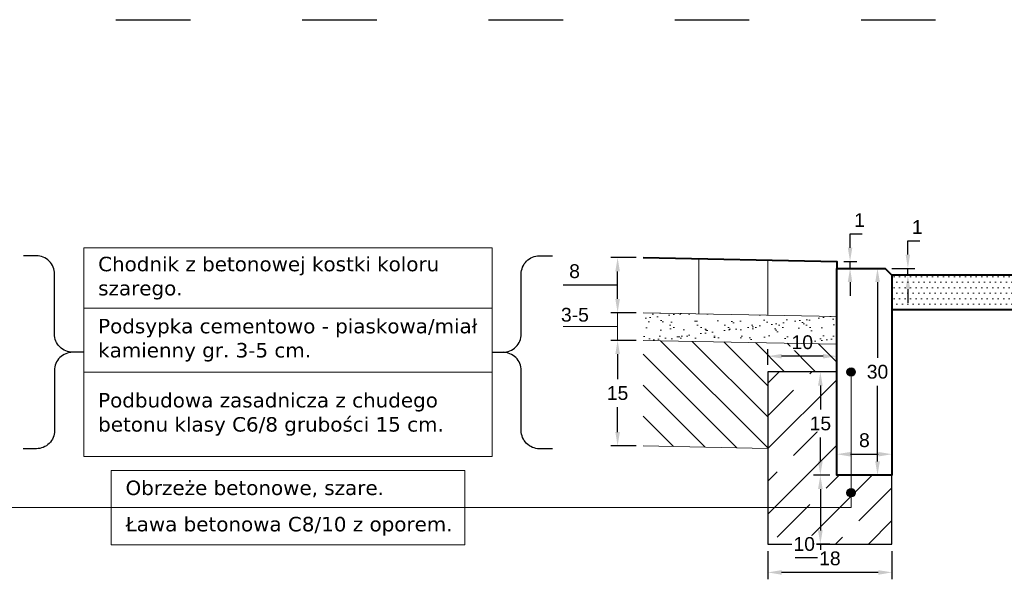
# Model space of a CAD drawing. Header units: millimetres. Extents: x 2422 to 2697, y 999 to 1037.
# Tile 3 of 48: x 2660.093 to 2661.52, y 999.501 to 1000.313. Entities that reach past the tile are written whole.
import ezdxf

# ---------------------------------------------------------------- set-up
doc = ezdxf.new("R2010")
doc.units = ezdxf.units.MM
doc.linetypes.add('ACAD_ISO03W100', pattern=[30, 12, -18])
for name, color, linetype, lineweight in [('_JB_Chodnik', 52, 'Continuous', 9), ('_JB_Opisowe', 7, 'Continuous', 0), ('_PN-konstrukcja_linie', 7, 'Continuous', 18), ('_PN-konstrukcja_wypełnienie', 7, 'Continuous', 0), ('_PN-kostka_szara', 251, 'Continuous', 13), ('_PN-kraweznik', 7, 'Continuous', 40), ('_PN-nawierzchnia_kostka_szara', 251, 'Continuous', 40), ('_PN-podsypka_wypełnienie', 7, 'Continuous', 9), ('_PN-zieleń_nawierzchnia', 76, 'Continuous', 40), ('_PN-zieleń_wypełnienie', 76, 'Continuous', 20), ('_PN-ława-wypełnienie', 7, 'Continuous', 0), ('_SZK-wymiary_0.2', 7, 'Continuous', 15)]:
    doc.layers.add(name, color=color, linetype=linetype, lineweight=lineweight)
doc.layers.add('_PN-ława', color=7, linetype='Continuous')
doc.layers.add('_SZK-opis_0.2', color=7, linetype='Continuous')
doc.layers.add('TEMP', color=80, linetype='Continuous', plot=False)
doc.styles.add('kuba', font='verdana.ttf', dxfattribs={"height": 0.1})
doc.styles.add('standard szczeg', font='arial.ttf', dxfattribs={"height": 0.02})
doc.dimstyles.new('p normalny szczeg.', dxfattribs={"dimtxt": 0.02, "dimasz": 0.02, "dimexe": 0.01, "dimexo": 0.01, "dimgap": 0.01, "dimtad": 1, "dimtih": 1, "dimtoh": 1, "dimdec": 0, "dimlfac": 100, "dimzin": 1, "dimtxsty": 'standard szczeg', "dimcen": 2.5, "dimazin": 0, "dimtfac": 1, "dimtdec": 0, "dimtmove": 0, "dimatfit": 3, "dimfxl": 1, "dimarcsym": 0})

# ---------------------------------------------------------------- blocks, each defined once
blk = doc.blocks.new('*D268')
at = {"layer": '_SZK-wymiary_0.2', "color": 0, "lineweight": -2, "transparency": 16777216}
for p, q in [((2660.9865, 999.8478), (2660.9495, 999.8478)), ((2660.9595, 999.8278), (2660.9595, 999.7915)), ((2660.9595, 999.7148), (2660.9595, 999.7511)), ((2660.9865, 999.6948), (2660.9495, 999.6948))]:
    blk.add_line(p, q, dxfattribs=at)
at = {"layer": '_SZK-wymiary_0.2', "color": 0, "transparency": 16777216}
for points in [[(2660.9562, 999.8278), (2660.9628, 999.8278), (2660.9595, 999.8478)], [(2660.9562, 999.7148), (2660.9628, 999.7148), (2660.9595, 999.6948)]]:
    blk.add_solid(points, dxfattribs=at)
at = {"layer": 'Defpoints', "color": 0, "transparency": 16777216}
for p in [(2660.9965, 999.8478), (2660.9595, 999.6948), (2660.9965, 999.6948)]:
    blk.add_point(p, dxfattribs=at)
at = {"layer": '_SZK-wymiary_0.2', "color": 0, "transparency": 16777216, "insert": (2660.9595, 999.7713), "char_height": 0.02, "attachment_point": 5, "style": 'standard szczeg'}
blk.add_mtext('15', dxfattribs=at)
blk = doc.blocks.new('*D263')
at = {"layer": '_SZK-wymiary_0.2', "color": 0, "lineweight": -2, "ltscale": 0.09, "transparency": 16777216}
for p, q in [((2660.9865, 999.9678), (2660.9495, 999.9678)), ((2660.9595, 999.9078), (2660.9595, 999.9478)), ((2660.9137, 999.9278), (2660.8805, 999.9278)), ((2660.9595, 999.9278), (2660.9137, 999.9278)), ((2660.9865, 999.8878), (2660.9495, 999.8878))]:
    blk.add_line(p, q, dxfattribs=at)
at = {"layer": '_SZK-wymiary_0.2', "color": 0, "ltscale": 0.09, "transparency": 16777216}
for points in [[(2660.9562, 999.9478), (2660.9628, 999.9478), (2660.9595, 999.9678)], [(2660.9562, 999.9078), (2660.9628, 999.9078), (2660.9595, 999.8878)]]:
    blk.add_solid(points, dxfattribs=at)
at = {"layer": 'Defpoints', "color": 0, "ltscale": 0.09, "transparency": 16777216}
for p in [(2660.9595, 999.9678), (2660.9965, 999.9678), (2660.9965, 999.8878)]:
    blk.add_point(p, dxfattribs=at)
at = {"layer": '_SZK-wymiary_0.2', "color": 0, "ltscale": 0.09, "transparency": 16777216, "insert": (2660.8971, 999.948), "char_height": 0.02, "attachment_point": 5, "style": 'standard szczeg', "bg_fill": 3, "box_fill_scale": 1.1, "bg_fill_color": 256, "bg_fill_true_color": 13158600, "bg_fill_transparency": 0}
blk.add_mtext('8', dxfattribs=at)
blk = doc.blocks.new('*D264')
at = {"layer": '_SZK-wymiary_0.2', "color": 0, "lineweight": -2, "transparency": 16777216}
for p, q in [((2661.2964, 999.9822), (2661.2964, 1000.0022)), ((2661.2964, 1000.0022), (2661.3138, 1000.0022)), ((2661.2872, 999.9522), (2661.3064, 999.9522)), ((2661.2874, 999.9622), (2661.3064, 999.9622)), ((2661.2964, 999.9522), (2661.2964, 999.9622)), ((2661.2964, 999.9322), (2661.2964, 999.9122))]:
    blk.add_line(p, q, dxfattribs=at)
at = {"layer": '_SZK-wymiary_0.2', "color": 0, "transparency": 16777216}
for points in [[(2661.2931, 999.9822), (2661.2997, 999.9822), (2661.2964, 999.9622)], [(2661.2931, 999.9322), (2661.2997, 999.9322), (2661.2964, 999.9522)]]:
    blk.add_solid(points, dxfattribs=at)
at = {"layer": 'Defpoints', "color": 0, "transparency": 16777216}
for p in [(2661.2772, 999.9522), (2661.2774, 999.9622), (2661.2964, 999.9622)]:
    blk.add_point(p, dxfattribs=at)
at = {"layer": '_SZK-wymiary_0.2', "color": 0, "transparency": 16777216, "insert": (2661.3101, 1000.0222), "char_height": 0.02, "attachment_point": 5, "style": 'standard szczeg', "bg_fill": 3, "box_fill_scale": 1.1, "bg_fill_color": 256, "bg_fill_true_color": 13158600, "bg_fill_transparency": 0}
blk.add_mtext('1', dxfattribs=at)
blk = doc.blocks.new('*D269')
at = {"layer": '_SZK-wymiary_0.2', "color": 0, "lineweight": -2, "transparency": 16777216}
for p, q in [((2661.1772, 999.8122), (2661.1772, 999.8348)), ((2661.2572, 999.8248), (2661.1972, 999.8248)), ((2661.2772, 999.8122), (2661.2772, 999.8348))]:
    blk.add_line(p, q, dxfattribs=at)
at = {"layer": '_SZK-wymiary_0.2', "color": 0, "transparency": 16777216}
for points in [[(2661.1972, 999.8281), (2661.1972, 999.8215), (2661.1772, 999.8248)], [(2661.2572, 999.8281), (2661.2572, 999.8215), (2661.2772, 999.8248)]]:
    blk.add_solid(points, dxfattribs=at)
at = {"layer": 'Defpoints', "color": 0, "transparency": 16777216}
for p in [(2661.1772, 999.8248), (2661.1772, 999.8022), (2661.2772, 999.8022)]:
    blk.add_point(p, dxfattribs=at)
at = {"layer": '_SZK-wymiary_0.2', "color": 0, "transparency": 16777216, "insert": (2661.2272, 999.845), "char_height": 0.02, "attachment_point": 5, "style": 'standard szczeg', "bg_fill": 3, "box_fill_scale": 1.1, "bg_fill_color": 256, "bg_fill_true_color": 13158600, "bg_fill_transparency": 0}
blk.add_mtext('10', dxfattribs=at)
blk = doc.blocks.new('*D270')
at = {"layer": '_SZK-wymiary_0.2', "color": 0, "lineweight": -2, "transparency": 16777216}
for p, q in [((2661.2672, 999.8022), (2661.2434, 999.8022)), ((2661.2534, 999.7822), (2661.2534, 999.7474)), ((2661.2534, 999.6722), (2661.2534, 999.707)), ((2661.2672, 999.6522), (2661.2434, 999.6522))]:
    blk.add_line(p, q, dxfattribs=at)
at = {"layer": '_SZK-wymiary_0.2', "color": 0, "transparency": 16777216}
for points in [[(2661.25, 999.7822), (2661.2567, 999.7822), (2661.2534, 999.8022)], [(2661.25, 999.6722), (2661.2567, 999.6722), (2661.2534, 999.6522)]]:
    blk.add_solid(points, dxfattribs=at)
at = {"layer": 'Defpoints', "color": 0, "transparency": 16777216}
for p in [(2661.2772, 999.8022), (2661.2534, 999.6522), (2661.2772, 999.6522)]:
    blk.add_point(p, dxfattribs=at)
at = {"layer": '_SZK-wymiary_0.2', "color": 0, "transparency": 16777216, "insert": (2661.2534, 999.7272), "char_height": 0.02, "attachment_point": 5, "style": 'standard szczeg', "bg_fill": 3, "box_fill_scale": 1.1, "bg_fill_color": 256, "bg_fill_true_color": 13158600, "bg_fill_transparency": 0}
blk.add_mtext('15', dxfattribs=at)
blk = doc.blocks.new('*D271')
at = {"layer": '_SZK-wymiary_0.2', "color": 0, "lineweight": -2, "transparency": 16777216}
for p, q in [((2661.2672, 999.6522), (2661.2434, 999.6522)), ((2661.2534, 999.6322), (2661.2534, 999.5722)), ((2661.2672, 999.5522), (2661.2434, 999.5522)), ((2661.2534, 999.5522), (2661.2534, 999.5322)), ((2661.2534, 999.5322), (2661.2167, 999.5322))]:
    blk.add_line(p, q, dxfattribs=at)
at = {"layer": '_SZK-wymiary_0.2', "color": 0, "transparency": 16777216}
for points in [[(2661.25, 999.6322), (2661.2567, 999.6322), (2661.2534, 999.6522)], [(2661.25, 999.5722), (2661.2567, 999.5722), (2661.2534, 999.5522)]]:
    blk.add_solid(points, dxfattribs=at)
at = {"layer": 'Defpoints', "color": 0, "transparency": 16777216}
for p in [(2661.2772, 999.6522), (2661.2534, 999.5522), (2661.2772, 999.5522)]:
    blk.add_point(p, dxfattribs=at)
at = {"layer": '_SZK-wymiary_0.2', "color": 0, "transparency": 16777216, "insert": (2661.23, 999.5524), "char_height": 0.02, "attachment_point": 5, "style": 'standard szczeg', "bg_fill": 3, "box_fill_scale": 1.1, "bg_fill_color": 256, "bg_fill_true_color": 13158600, "bg_fill_transparency": 0}
blk.add_mtext('10', dxfattribs=at)
blk = doc.blocks.new('*D272')
at = {"layer": '_SZK-wymiary_0.2', "color": 0, "lineweight": -2, "transparency": 16777216}
for p, q in [((2661.2772, 999.6622), (2661.2772, 999.6927)), ((2661.2972, 999.6827), (2661.3372, 999.6827)), ((2661.3572, 999.6622), (2661.3572, 999.6927))]:
    blk.add_line(p, q, dxfattribs=at)
at = {"layer": '_SZK-wymiary_0.2', "color": 0, "transparency": 16777216}
for points in [[(2661.2972, 999.686), (2661.2972, 999.6793), (2661.2772, 999.6827)], [(2661.3372, 999.686), (2661.3372, 999.6793), (2661.3572, 999.6827)]]:
    blk.add_solid(points, dxfattribs=at)
at = {"layer": 'Defpoints', "color": 0, "transparency": 16777216}
for p in [(2661.3572, 999.6827), (2661.2772, 999.6522), (2661.3572, 999.6522)]:
    blk.add_point(p, dxfattribs=at)
at = {"layer": '_SZK-wymiary_0.2', "color": 0, "transparency": 16777216, "insert": (2661.3172, 999.7029), "char_height": 0.02, "attachment_point": 5, "style": 'standard szczeg', "bg_fill": 3, "box_fill_scale": 1.1, "bg_fill_color": 256, "bg_fill_true_color": 13158600, "bg_fill_transparency": 0}
blk.add_mtext('8', dxfattribs=at)
blk = doc.blocks.new('*D273')
at = {"layer": '_SZK-wymiary_0.2', "color": 0, "lineweight": -2, "transparency": 16777216}
for p, q in [((2661.1772, 999.5422), (2661.1772, 999.5013)), ((2661.3572, 999.5422), (2661.3572, 999.5013)), ((2661.3372, 999.5113), (2661.1972, 999.5113))]:
    blk.add_line(p, q, dxfattribs=at)
at = {"layer": '_SZK-wymiary_0.2', "color": 0, "transparency": 16777216}
for points in [[(2661.1972, 999.5146), (2661.1972, 999.5079), (2661.1772, 999.5113)], [(2661.3372, 999.5146), (2661.3372, 999.5079), (2661.3572, 999.5113)]]:
    blk.add_solid(points, dxfattribs=at)
at = {"layer": 'Defpoints', "color": 0, "transparency": 16777216}
for p in [(2661.1772, 999.5522), (2661.3572, 999.5522), (2661.1772, 999.5113)]:
    blk.add_point(p, dxfattribs=at)
at = {"layer": '_SZK-wymiary_0.2', "color": 0, "transparency": 16777216, "insert": (2661.2672, 999.5315), "char_height": 0.02, "attachment_point": 5, "style": 'standard szczeg', "bg_fill": 3, "box_fill_scale": 1.1, "bg_fill_color": 256, "bg_fill_true_color": 13158600, "bg_fill_transparency": 0}
blk.add_mtext('18', dxfattribs=at)
blk = doc.blocks.new('*D274')
at = {"layer": '_SZK-wymiary_0.2', "color": 0, "lineweight": -2, "transparency": 16777216}
for p, q in [((2661.3272, 999.9522), (2661.3462, 999.9522)), ((2661.3362, 999.9322), (2661.3362, 999.8224)), ((2661.3362, 999.6722), (2661.3362, 999.782)), ((2661.3272, 999.6522), (2661.3462, 999.6522))]:
    blk.add_line(p, q, dxfattribs=at)
at = {"layer": '_SZK-wymiary_0.2', "color": 0, "transparency": 16777216}
for points in [[(2661.3329, 999.9322), (2661.3396, 999.9322), (2661.3362, 999.9522)], [(2661.3329, 999.6722), (2661.3396, 999.6722), (2661.3362, 999.6522)]]:
    blk.add_solid(points, dxfattribs=at)
at = {"layer": 'Defpoints', "color": 0, "transparency": 16777216}
for p in [(2661.3172, 999.9522), (2661.3362, 999.9522), (2661.3172, 999.6522)]:
    blk.add_point(p, dxfattribs=at)
at = {"layer": '_SZK-wymiary_0.2', "color": 0, "transparency": 16777216, "insert": (2661.3362, 999.8022), "char_height": 0.02, "attachment_point": 5, "style": 'standard szczeg', "bg_fill": 3, "box_fill_scale": 1.1, "bg_fill_color": 256, "bg_fill_true_color": 13158600, "bg_fill_transparency": 0}
blk.add_mtext('30', dxfattribs=at)
blk = doc.blocks.new('*D267')
at = {"layer": '_SZK-wymiary_0.2', "color": 0, "lineweight": -2, "transparency": 16777216}
for p, q in [((2661.3802, 999.9722), (2661.3802, 999.9922)), ((2661.3802, 999.9922), (2661.3976, 999.9922)), ((2661.3572, 999.9522), (2661.3902, 999.9522)), ((2661.3802, 999.9422), (2661.3802, 999.9522)), ((2661.3672, 999.9422), (2661.3902, 999.9422)), ((2661.3802, 999.9222), (2661.3802, 999.9022))]:
    blk.add_line(p, q, dxfattribs=at)
at = {"layer": '_SZK-wymiary_0.2', "color": 0, "transparency": 16777216}
for points in [[(2661.3769, 999.9722), (2661.3835, 999.9722), (2661.3802, 999.9522)], [(2661.3769, 999.9222), (2661.3835, 999.9222), (2661.3802, 999.9422)]]:
    blk.add_solid(points, dxfattribs=at)
at = {"layer": 'Defpoints', "color": 0, "transparency": 16777216}
for p in [(2661.3472, 999.9522), (2661.3802, 999.9522), (2661.3572, 999.9422)]:
    blk.add_point(p, dxfattribs=at)
at = {"layer": '_SZK-wymiary_0.2', "color": 0, "transparency": 16777216, "insert": (2661.3939, 1000.0122), "char_height": 0.02, "attachment_point": 5, "style": 'standard szczeg', "bg_fill": 3, "box_fill_scale": 1.1, "bg_fill_color": 256, "bg_fill_true_color": 13158600, "bg_fill_transparency": 0}
blk.add_mtext('1', dxfattribs=at)

msp = doc.modelspace()

# ---------------------------------------------------------------- hatches: boundary and pattern name
at = {"layer": '_PN-konstrukcja_wypełnienie', "lineweight": 0, "ltscale": 0.09}
h = msp.add_hatch(dxfattribs=at)
h.set_pattern_fill('ANSI31', color=256, scale=0.01, angle=90)
h.set_pattern_definition([(135, (-521.597516, -764.262606), (-0.0224506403, -0.0224506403), [])])
h.paths.add_polyline_path([(2660.9965, 999.8478), (2660.9965, 999.6948), (2661.1772, 999.6912), (2661.1772, 999.8022), (2661.2772, 999.8022), (2661.2772, 999.8422)])
at = {"layer": '_PN-podsypka_wypełnienie', "ltscale": 0.09}
h = msp.add_hatch(dxfattribs=at)
h.set_pattern_fill('AR-SAND', color=256, scale=0.0005, style=0)
h.set_pattern_definition([(37.5, (-521.597516, -764.262606), (-0.00080001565, 0.02447066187), [0, -0.019304, 0, -0.02159, 0, -0.0206375]), (7.5, (-521.597516, -764.262606), (0.02247616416, 0.03584125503), [0, -0.010414, 0, -0.017399, 0, -0.0066675]), (327.5, (-521.613137, -764.262606), (0.03954961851, 7.185923e-05), [0, -0.00635, 0, -0.02286, 0, -0.029845]), (317.5, (-521.613137, -764.262606), (0.03817782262, 0.01114646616), [0, -0.003175, 0, -0.014986, 0, -0.017145])])
h.paths.add_polyline_path([(2660.9965, 999.8878), (2660.9965, 999.8478), (2661.2772, 999.8422), (2661.2772, 999.8822)])
at = {"layer": '_PN-zieleń_wypełnienie'}
h = msp.add_hatch(dxfattribs=at)
h.set_pattern_fill('DOTS', color=256, scale=0.005)
h.set_pattern_definition([(0, (8.100158, -16.298245), (0.00396875, 0.0079375), [0, -0.0079375])])
h.paths.add_polyline_path([(2661.3576, 999.9422), (2661.3576, 999.8922), (2661.8572, 999.8922), (2661.8572, 999.9422)])
at = {"layer": '_PN-ława-wypełnienie'}
h = msp.add_hatch(dxfattribs=at)
h.set_pattern_fill('JIS_STN_1E', color=256, scale=0.067035, style=0)
h.set_pattern_definition([(45, (2656.9247, 990.982596), (-0.0474008, 0.0474008), []), (45, (2656.97196, 990.982596), (-0.0474008, 0.0474008), [0.06703484, -0.0335174])])
h.paths.add_polyline_path([(2661.3572, 999.5522), (2661.1772, 999.5522), (2661.1772, 999.8022), (2661.2772, 999.8022), (2661.2772, 999.6522), (2661.3572, 999.6522)])
at = {"layer": '_SZK-opis_0.2', "ltscale": 0.09}
h = msp.add_hatch(color=256, dxfattribs=at)
h.dxf.hatch_style = 1
h.paths.add_polyline_path([(2661.2919, 999.8019, 1), (2661.3039, 999.8019, 1)])
h = msp.add_hatch(color=256, dxfattribs=at)
h.dxf.hatch_style = 1
h.paths.add_polyline_path([(2661.2919, 999.6268, 1), (2661.3039, 999.6268, 1)])

# ---------------------------------------------------------------- linework, layer by layer
at = {"layer": '_JB_Chodnik'}
for points in [[(2661.0772, 999.9662), (2661.0772, 999.8862)], [(2661.1772, 999.9642), (2661.1772, 999.8842)]]:
    msp.add_lwpolyline(points, dxfattribs=at)
at = {"layer": '_JB_Opisowe', "ltscale": 0.09}
for p, q in [((2660.1856, 999.9818), (2660.1856, 999.6793)), ((2660.7776, 999.9818), (2660.7776, 999.6793)), ((2660.9595, 999.9078), (2660.9595, 999.9278))]:
    msp.add_line(p, q, dxfattribs=at)
at = {"layer": '_JB_Opisowe'}
for p, q in [((2660.1856, 999.9818), (2660.7776, 999.9818)), ((2660.1856, 999.8943), (2660.7776, 999.8943)), ((2660.1856, 999.8018), (2660.7776, 999.8018)), ((2660.1856, 999.6793), (2660.7776, 999.6793)), ((2660.7379, 999.6593), (2660.2253, 999.6593)), ((2660.2253, 999.6593), (2660.2253, 999.5513)), ((2660.7379, 999.6593), (2660.7379, 999.5513)), ((2660.7379, 999.6053), (2660.2253, 999.6053)), ((2660.2253, 999.5513), (2660.7379, 999.5513))]:
    msp.add_line(p, q, dxfattribs=at)
at = {"layer": '_JB_Opisowe', "ltscale": 0.09}
msp.add_lwpolyline([(2660.2253, 999.6053), (2659.7181, 999.6053), (2659.7181, 999.8322)], dxfattribs=at)
at = {"layer": '_PN-konstrukcja_linie'}
msp.add_lwpolyline([(2661.1772, 999.6912), (2660.9965, 999.6948)], dxfattribs=at)
at = {"layer": '_PN-zieleń_nawierzchnia'}
for points in [[(2661.8572, 999.9422), (2661.3572, 999.9422)], [(2661.8572, 999.8922), (2661.3572, 999.8922)]]:
    msp.add_lwpolyline(points, dxfattribs=at)
at = {"layer": '_PN-ława'}
msp.add_lwpolyline([(2661.2772, 999.8022), (2661.1772, 999.8022), (2661.1772, 999.5522), (2661.3572, 999.5522), (2661.3572, 999.6522)], dxfattribs=at)
at = {"layer": '_SZK-opis_0.2', "ltscale": 0.09}
for points in [[(2660.1856, 999.8305), (2660.1697, 999.8305, -0.414214), (2660.1433, 999.8569), (2660.1433, 999.944, 0.414214), (2660.117, 999.9704), (2660.0982, 999.9704)], [(2660.7776, 999.8305), (2660.7934, 999.8305, 0.414214), (2660.8198, 999.8569), (2660.8198, 999.944, -0.414214), (2660.8462, 999.9704), (2660.865, 999.9704)], [(2660.1697, 999.8305, 0.414214), (2660.1433, 999.8041), (2660.1433, 999.717, -0.414214), (2660.117, 999.6906), (2660.0981, 999.6906)], [(2660.8651, 999.6906), (2660.8462, 999.6906, -0.414214), (2660.8198, 999.717), (2660.8198, 999.8041, 0.414214), (2660.7934, 999.8305)]]:
    msp.add_lwpolyline(points, format="xyb", dxfattribs=at)
for centre in [(2661.2979, 999.8019), (2661.2979, 999.6268)]:
    msp.add_circle(centre, 0.006, dxfattribs=at)
at = {"layer": '_SZK-wymiary_0.2', "ltscale": 0.09}
for p, q in [((2660.9865, 999.8878), (2660.9495, 999.8878)), ((2660.9595, 999.8478), (2660.9595, 999.8878)), ((2660.9595, 999.8478), (2660.9595, 999.8878)), ((2660.9145, 999.8678), (2660.8807, 999.8678)), ((2660.9595, 999.8678), (2660.9145, 999.8678)), ((2660.9865, 999.8478), (2660.9495, 999.8478))]:
    msp.add_line(p, q, dxfattribs=at)
at = {"layer": 'TEMP', "linetype": 'ACAD_ISO03W100', "ltscale": 0.009}
msp.add_lwpolyline([(2657.5324, 1000.0128), (2657.5324, 1000.3128), (2680.1577, 1000.3128), (2680.1577, 999.9735)], dxfattribs=at)

# ---------------------------------------------------------------- texts
at = {"layer": '_JB_Opisowe', "char_height": 0.021, "attachment_point": 4, "style": 'kuba'}
for s, insert, width in [('\\pxl1,ql;Chodnik z betonowej kostki koloru szarego.', (2660.1856, 999.938), 0.590954), ('\\pxl1,ql;Podsypka cementowo - piaskowa/miał kamienny gr. 3-5 cm.', (2660.1856, 999.848), 0.591947), ('\\A1;\\pxl1;Podbudowa zasadnicza z chudego betonu klasy C6/8 grubości 15 cm. ', (2660.1856, 999.7405), 0.570151), ('\\pxl1,ql;Obrzeże betonowe, szare.', (2660.2253, 999.6323), 0.512581), ('\\pxl1,ql;Ława betonowa C8/10 z oporem. ', (2660.2253, 999.5783), 0.512581)]:
    msp.add_mtext(s, dxfattribs=dict(at, insert=insert, width=width))
at = {"layer": '_SZK-wymiary_0.2', "ltscale": 0.09, "insert": (2660.8976, 999.8848), "char_height": 0.02, "attachment_point": 5, "rotation": 0, "style": 'standard szczeg', "bg_fill": 3, "box_fill_scale": 1.1, "bg_fill_color": 256, "bg_fill_true_color": 13158600, "bg_fill_transparency": 0}
msp.add_mtext('3-5', dxfattribs=at)

# ---------------------------------------------------------------- dimensions: what is measured, and where the dimension line sits
at = {"layer": '_SZK-wymiary_0.2'}
dim = msp.add_linear_dim(base=(2660.9595, 999.6948), p1=(2660.9965, 999.8478), p2=(2660.9965, 999.6948), angle=90, dimstyle='p normalny szczeg.', dxfattribs=at)
dim.commit()
dim.dimension.update_dxf_attribs({"geometry": '*D268', "text_midpoint": (2660.9595, 999.7713)})

# ---------------------------------------------------------------- next in the draw order: dimensions: what is measured, and where the dimension line sits
for base, p1, p2, angle, picture, middle in [((2661.2964, 999.9622), (2661.2772, 999.9522), (2661.2774, 999.9622), 90, '*D264', (2661.3101, 1000.0222)), ((2661.1772, 999.8248), (2661.2772, 999.8022), (2661.1772, 999.8022), 0, '*D269', (2661.2272, 999.845))]:
    dim = msp.add_linear_dim(base=base, p1=p1, p2=p2, angle=angle, dimstyle='p normalny szczeg.', override={"dimtfill": 1}, dxfattribs=at)
    dim.commit()
    dim.dimension.update_dxf_attribs({"geometry": picture, "text_midpoint": middle})
at = {"layer": '_SZK-wymiary_0.2', "ltscale": 0.09}
dim = msp.add_linear_dim(base=(2660.9595, 999.9678), p1=(2660.9965, 999.8878), p2=(2660.9965, 999.9678), angle=90, dimstyle='p normalny szczeg.', override={"dimtmove": 1, "dimtfill": 1}, dxfattribs=at)
dim.commit()
dim.dimension.update_dxf_attribs({"geometry": '*D263', "text_midpoint": (2660.9037, 999.9278), "dimtype": 160})

# ---------------------------------------------------------------- next in the draw order: linework, layer by layer
at = {"layer": '_PN-konstrukcja_linie'}
msp.add_lwpolyline([(2661.2772, 999.8422), (2660.9965, 999.8478)], dxfattribs=at)
at = {"layer": '_PN-kostka_szara'}
msp.add_lwpolyline([(2661.2772, 999.8822), (2660.9965, 999.8878)], dxfattribs=at)
at = {"layer": '_PN-nawierzchnia_kostka_szara'}
msp.add_lwpolyline([(2660.9965, 999.9678), (2661.2772, 999.9622), (2661.2772, 999.9522)], dxfattribs=at)

# ---------------------------------------------------------------- next in the draw order: dimensions: what is measured, and where the dimension line sits
at = {"layer": '_SZK-wymiary_0.2'}
dim = msp.add_linear_dim(base=(2661.2534, 999.6522), p1=(2661.2772, 999.8022), p2=(2661.2772, 999.6522), angle=90, dimstyle='p normalny szczeg.', override={"dimtfill": 1}, dxfattribs=at)
dim.commit()
dim.dimension.update_dxf_attribs({"geometry": '*D270', "text_midpoint": (2661.2534, 999.7272)})

# ---------------------------------------------------------------- next in the draw order: dimensions: what is measured, and where the dimension line sits
dim = msp.add_linear_dim(base=(2661.2534, 999.5522), p1=(2661.2772, 999.6522), p2=(2661.2772, 999.5522), angle=90, dimstyle='p normalny szczeg.', override={"dimtfill": 1}, dxfattribs=at)
dim.commit()
dim.dimension.update_dxf_attribs({"geometry": '*D271', "text_midpoint": (2661.23, 999.5524)})

# ---------------------------------------------------------------- next in the draw order: dimensions: what is measured, and where the dimension line sits
for base, p1, p2, picture, middle in [((2661.3572, 999.6827), (2661.2772, 999.6522), (2661.3572, 999.6522), '*D272', (2661.3172, 999.7029)), ((2661.1772, 999.5113), (2661.3572, 999.5522), (2661.1772, 999.5522), '*D273', (2661.2672, 999.5315))]:
    dim = msp.add_linear_dim(base=base, p1=p1, p2=p2, angle=0, dimstyle='p normalny szczeg.', override={"dimtfill": 1}, dxfattribs=at)
    dim.commit()
    dim.dimension.update_dxf_attribs({"geometry": picture, "text_midpoint": middle})

# ---------------------------------------------------------------- next in the draw order: linework, layer by layer
at = {"layer": '_JB_Opisowe', "ltscale": 0.09}
msp.add_lwpolyline([(2660.7379, 999.6053), (2661.2979, 999.6053), (2661.2979, 999.8019)], dxfattribs=at)

# ---------------------------------------------------------------- next in the draw order: dimensions: what is measured, and where the dimension line sits
at = {"layer": '_SZK-wymiary_0.2'}
dim = msp.add_linear_dim(base=(2661.3362, 999.9522), p1=(2661.3172, 999.6522), p2=(2661.3172, 999.9522), angle=90, dimstyle='p normalny szczeg.', override={"dimtfill": 1}, dxfattribs=at)
dim.commit()
dim.dimension.update_dxf_attribs({"geometry": '*D274', "text_midpoint": (2661.3362, 999.8022)})

# ---------------------------------------------------------------- next in the draw order: dimensions: what is measured, and where the dimension line sits
dim = msp.add_linear_dim(base=(2661.3802, 999.9522), p1=(2661.3572, 999.9422), p2=(2661.3472, 999.9522), angle=90, dimstyle='p normalny szczeg.', override={"dimtfill": 1}, dxfattribs=at)
dim.commit()
dim.dimension.update_dxf_attribs({"geometry": '*D267', "text_midpoint": (2661.3939, 1000.0122)})

# ---------------------------------------------------------------- next in the draw order: linework, layer by layer
at = {"layer": '_PN-kraweznik'}
msp.add_lwpolyline([(2661.3572, 999.9422), (2661.3572, 999.6522), (2661.2772, 999.6522), (2661.2772, 999.9522), (2661.3472, 999.9522)], close=True, dxfattribs=at)

doc.saveas('drawing.dxf')
